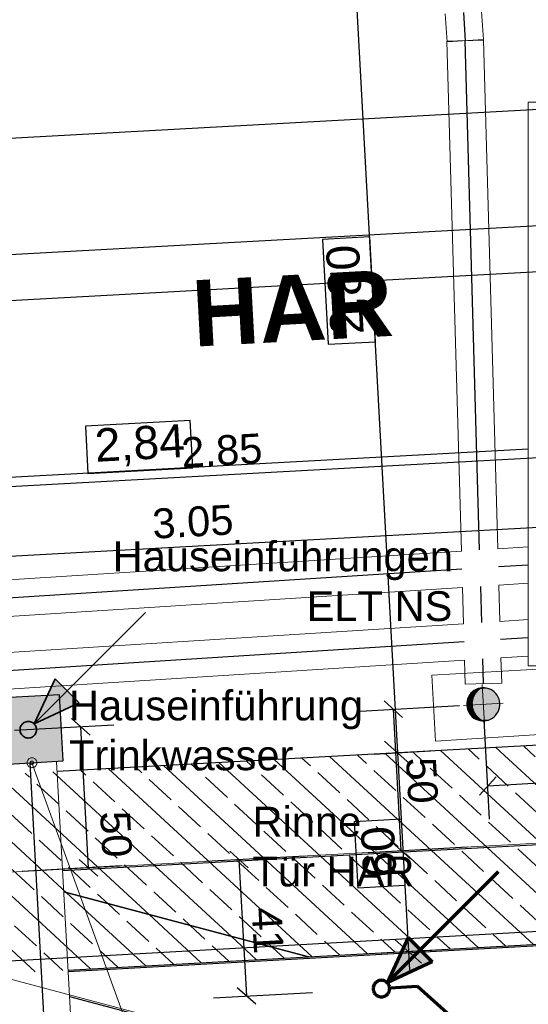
# Model space of a CAD drawing. Extents: x -779 to 790, y -208 to 633.
# Tile 97 of 232: x 4 to 35, y -78 to -19. Entities that reach past the tile are written whole.
import ezdxf
from ezdxf.lldxf.tags import DXFTag

# ---------------------------------------------------------------- set-up
doc = ezdxf.new("R2010")
doc.units = 0
doc.layers.get('0').update_dxf_attribs({"lineweight": 25})
for name, color, linetype, lineweight, true_color in [('01AFU Allgemein Bemaßung-A07F5V4RWF', 7, 'Continuous', 25, 0x848484), ('02 Raster Gebäude-A07F5V4QWF', 7, 'Continuous', 25, 0x848484), ('20 Bodenplatte-A07F5V4PWF', 7, 'Continuous', 25, 0x848484), ('20 Fundament-A07F5V4OWF', 7, 'Continuous', 25, 0x848484), ('20 Räume Innen', 9, 'Continuous', 25, 0x808080), ('60 Stützwände', 9, 'Continuous', 25, 0x808080), ('ELT Leerrohre', 1, 'Continuous', 35, 0xff0000), ('S_Kaltwasser', 3, 'Continuous', 35, 0x00ff00), ('S_Mass', 150, 'Continuous', 25, 0x007fff), ('S_Schmutzwasser_Grundleitung', 7, 'Continuous', 70, 0x7f5f00)]:
    doc.layers.add(name, color=color, linetype=linetype, lineweight=lineweight, true_color=true_color)
for name, color, linetype, lineweight in [('02 Raster Gebäude-A07F5V53WF', 7, 'Continuous', 13), ('SC_Deckendurchbruch', 7, 'Continuous', 25), ('SC_Mass', 7, 'Continuous', 25), ('X_Text', 7, 'Continuous', 25)]:
    doc.layers.add(name, color=color, linetype=linetype, lineweight=lineweight)
doc.styles.get("Standard").update_dxf_attribs({"font": 'arial.ttf'})
tags = doc.linetypes.add('Raster-A07F5V4TWF', pattern=[0.2, 0.1, -0.05, 0, -0.05]).pattern_tags.tags
tags[10:11] = [DXFTag(74, 4), DXFTag(75, 0), DXFTag(340, '0'), DXFTag(46, 1.0), DXFTag(50, 0.0), DXFTag(44, 0.0), DXFTag(45, 0.0)]
tags[8:9] = [DXFTag(74, 4), DXFTag(75, 0), DXFTag(340, '0'), DXFTag(46, 1.0), DXFTag(50, 0.0), DXFTag(44, 0.0), DXFTag(45, 0.0)]
tags[6:7] = [DXFTag(74, 4), DXFTag(75, 0), DXFTag(340, '0'), DXFTag(46, 1.0), DXFTag(50, 0.0), DXFTag(44, 0.0), DXFTag(45, 0.0)]
tags[4:5] = [DXFTag(74, 4), DXFTag(75, 0), DXFTag(340, '0'), DXFTag(46, 1.0), DXFTag(50, 0.0), DXFTag(44, 0.0), DXFTag(45, 0.0)]
tags = doc.linetypes.add('Raster-A07F5V57WF', pattern=[0.2, 0.1, -0.05, 0, -0.05]).pattern_tags.tags
tags[10:11] = [DXFTag(74, 4), DXFTag(75, 0), DXFTag(340, '0'), DXFTag(46, 1.0), DXFTag(50, 0.0), DXFTag(44, 0.0), DXFTag(45, 0.0)]
tags[8:9] = [DXFTag(74, 4), DXFTag(75, 0), DXFTag(340, '0'), DXFTag(46, 1.0), DXFTag(50, 0.0), DXFTag(44, 0.0), DXFTag(45, 0.0)]
tags[6:7] = [DXFTag(74, 4), DXFTag(75, 0), DXFTag(340, '0'), DXFTag(46, 1.0), DXFTag(50, 0.0), DXFTag(44, 0.0), DXFTag(45, 0.0)]
tags[4:5] = [DXFTag(74, 4), DXFTag(75, 0), DXFTag(340, '0'), DXFTag(46, 1.0), DXFTag(50, 0.0), DXFTag(44, 0.0), DXFTag(45, 0.0)]
tags = doc.linetypes.add('STRICHPUNKT2', pattern=[12.7, 6.35, -3.175, 0, -3.175]).pattern_tags.tags
tags[10:11] = [DXFTag(74, 4), DXFTag(75, 0), DXFTag(340, '0'), DXFTag(46, 0.0), DXFTag(50, 0.0), DXFTag(44, 0.0), DXFTag(45, 0.0)]
tags[8:9] = [DXFTag(74, 4), DXFTag(75, 0), DXFTag(340, '0'), DXFTag(46, 0.0), DXFTag(50, 0.0), DXFTag(44, 0.0), DXFTag(45, 0.0)]
tags[6:7] = [DXFTag(74, 4), DXFTag(75, 0), DXFTag(340, '0'), DXFTag(46, 0.0), DXFTag(50, 0.0), DXFTag(44, 0.0), DXFTag(45, 0.0)]
tags[4:5] = [DXFTag(74, 4), DXFTag(75, 0), DXFTag(340, '0'), DXFTag(46, 0.0), DXFTag(50, 0.0), DXFTag(44, 0.0), DXFTag(45, 0.0)]
tags = doc.linetypes.add('Wipeout_Contour-A07F5V4SWF', pattern=[1, 0, -1]).pattern_tags.tags
tags[6:7] = [DXFTag(74, 4), DXFTag(75, 0), DXFTag(340, '0'), DXFTag(46, 1.0), DXFTag(50, 0.0), DXFTag(44, 0.0), DXFTag(45, 0.0)]
tags[4:5] = [DXFTag(74, 4), DXFTag(75, 0), DXFTag(340, '0'), DXFTag(46, 1.0), DXFTag(50, 0.0), DXFTag(44, 0.0), DXFTag(45, 0.0)]

# ---------------------------------------------------------------- blocks, each defined once
blk = doc.blocks.new('Referenz-A07F5V4VWF', base_point=(-401.415, -176.34))
at = {"color": 0, "linetype": 'ByBlock', "lineweight": -2, "ltscale": 12.5}
for p, q in [((163.756, -55.421), (6.2, -64.044)), ((6.861, -76.114), (165.252, -67.359)), ((21.368, -75.234), (6.598, -71.312)), ((6.598, -71.312), (21.368, -75.234)), ((21.368, -75.234), (79.163, -72.071)), ((6.856, -76.028), (21.368, -75.234))]:
    blk.add_line(p, q, dxfattribs=at)
at = {"layer": '01AFU Allgemein Bemaßung-A07F5V4RWF', "color": 0, "lineweight": -2}
for p, q in [((23.686, -6.992), (26.746, -62.92)), ((34.644, -44.592), (-17.141, -47.426)), ((27.536, -63.628), (25.956, -62.212)), ((25.342, -62.996), (28.744, -62.81)), ((26.746, -62.92), (27.402, -74.904)), ((26.612, -74.196), (28.192, -75.612)), ((25.405, -75.013), (28.807, -74.827)), ((27.402, -74.904), (27.464, -76.027))]:
    blk.add_line(p, q, dxfattribs=at)
at = {"layer": '01AFU Allgemein Bemaßung-A07F5V4RWF', "color": 0, "linetype": 'Wipeout_Contour-A07F5V4SWF', "lineweight": -2, "ltscale": 1.625}
for p, q in [((25.072, -31.792), (22.219, -31.948)), ((22.219, -31.948), (22.565, -38.273)), ((25.418, -38.116), (25.072, -31.792)), ((22.565, -38.273), (25.418, -38.116)), ((14.23, -42.876), (7.906, -43.222)), ((7.906, -43.222), (8.062, -46.075)), ((14.386, -45.729), (14.23, -42.876)), ((8.062, -46.075), (14.386, -45.729)), ((26.994, -66.92), (24.141, -67.076)), ((24.141, -67.076), (24.359, -71.057)), ((27.212, -70.901), (26.994, -66.92)), ((24.359, -71.057), (27.212, -70.901))]:
    blk.add_line(p, q, dxfattribs=at)
at = {"layer": '02 Raster Gebäude-A07F5V4QWF', "color": 0, "linetype": 'Raster-A07F5V4TWF', "lineweight": -2, "ltscale": 187.5}
for p, q in [((435.203, -46.58), (6.528, -70.036)), ((6.943, -77.612), (159.659, -118.16))]:
    blk.add_line(p, q, dxfattribs=at)
at = {"layer": '20 Bodenplatte-A07F5V4PWF', "color": 0, "lineweight": -2}
blk.add_line((6.861, -76.114), (165.252, -67.359), dxfattribs=at)
at = {"layer": '20 Fundament-A07F5V4OWF', "color": 0, "lineweight": -2}
for p, q in [((40.562, -62.164), (6.2, -64.044)), ((38.299, -74.307), (25.995, -62.961)), ((28.278, -63.434), (27.666, -62.869)), ((41.641, -74.124), (29.337, -62.778)), ((31.67, -63.297), (31.008, -62.687)), ((44.984, -73.941), (32.679, -62.595)), ((35.062, -63.159), (34.351, -62.504)), ((28.272, -74.856), (15.967, -63.51)), ((18.103, -63.846), (17.638, -63.418)), ((31.614, -74.673), (19.31, -63.327)), ((21.495, -63.709), (20.981, -63.235)), ((34.956, -74.49), (22.652, -63.144)), ((24.886, -63.572), (24.323, -63.052)), ((4.536, -64.396), (4.269, -64.15)), ((16.721, -74), (5.94, -64.059)), ((7.927, -64.259), (7.611, -63.967)), ((21.587, -75.222), (9.282, -63.876)), ((11.319, -64.121), (10.954, -63.784)), ((24.929, -75.039), (12.625, -63.693)), ((14.711, -63.984), (14.296, -63.601)), ((23.259, -65.336), (21.936, -64.116)), ((26.651, -65.199), (25.327, -63.978)), ((30.043, -65.061), (28.719, -63.841)), ((33.434, -64.924), (32.111, -63.704)), ((6.776, -71.359), (-0.745, -64.424)), ((11.748, -72.679), (2.598, -64.241)), ((9.692, -65.886), (8.369, -64.665)), ((13.084, -65.748), (11.76, -64.528)), ((16.476, -65.611), (15.152, -64.391)), ((19.867, -65.474), (18.544, -64.253)), ((6.3, -66.023), (4.977, -64.803)), ((35.199, -66.551), (33.876, -65.331)), ((21.632, -67.101), (20.308, -65.88)), ((25.024, -66.963), (23.7, -65.743)), ((28.415, -66.826), (27.092, -65.606)), ((31.807, -66.688), (30.484, -65.468)), ((8.065, -67.65), (6.741, -66.43)), ((11.457, -67.513), (10.133, -66.293)), ((14.848, -67.376), (13.525, -66.155)), ((18.24, -67.238), (16.917, -66.018)), ((4.673, -67.788), (3.35, -66.567)), ((33.572, -68.316), (32.248, -67.095)), ((20.005, -68.865), (18.681, -67.645)), ((23.397, -68.728), (22.073, -67.508)), ((26.788, -68.59), (25.465, -67.37)), ((30.18, -68.453), (28.857, -67.233)), ((6.438, -69.415), (5.114, -68.195)), ((9.829, -69.278), (8.506, -68.057)), ((13.221, -69.14), (11.898, -67.92)), ((16.613, -69.003), (15.29, -67.782)), ((21.368, -75.234), (158.051, -67.753)), ((4.875, -76.136), (-3.17, -68.719)), ((31.945, -70.08), (30.621, -68.86)), ((35.336, -69.943), (34.013, -68.722)), ((18.378, -70.63), (17.054, -69.41)), ((21.769, -70.492), (20.446, -69.272)), ((25.161, -70.355), (23.838, -69.135)), ((28.553, -70.218), (27.229, -68.997)), ((8.217, -75.953), (1.803, -70.039)), ((4.289, -70.699), (3.487, -69.959)), ((8.202, -71.042), (6.879, -69.822)), ((11.594, -70.905), (10.271, -69.684)), ((14.986, -70.767), (13.662, -69.547)), ((30.317, -71.845), (28.994, -70.624)), ((33.709, -71.707), (32.386, -70.487)), ((4.81, -71.18), (4.289, -70.699)), ((16.75, -72.395), (15.427, -71.174)), ((20.142, -72.257), (18.819, -71.037)), ((23.534, -72.12), (22.211, -70.899)), ((26.926, -71.982), (25.602, -70.762)), ((6.575, -72.807), (5.252, -71.586)), ((11.56, -75.77), (6.776, -71.359)), ((9.262, -72.019), (8.643, -71.449)), ((13.359, -72.532), (12.035, -71.312)), ((9.967, -72.669), (9.262, -72.019)), ((28.69, -73.609), (27.367, -72.389)), ((32.082, -73.472), (30.759, -72.252)), ((35.474, -73.335), (34.15, -72.114)), ((14.902, -75.588), (11.748, -72.679)), ((14.234, -73.339), (13.8, -72.939)), ((18.515, -74.022), (17.192, -72.801)), ((21.907, -73.884), (20.583, -72.664)), ((25.299, -73.747), (23.975, -72.526)), ((4.948, -74.571), (3.624, -73.351)), ((8.34, -74.434), (7.016, -73.214)), ((11.731, -74.297), (10.408, -73.076)), ((15.123, -74.159), (14.234, -73.339)), ((18.244, -75.405), (16.721, -74)), ((26.6, -74.947), (25.74, -74.154)), ((29.943, -74.764), (29.131, -74.016)), ((33.285, -74.581), (32.523, -73.879)), ((9.888, -75.862), (8.781, -74.841)), ((13.231, -75.679), (12.173, -74.703)), ((16.573, -75.496), (15.564, -74.566)), ((19.207, -74.66), (18.956, -74.428)), ((19.916, -75.313), (19.207, -74.66)), ((23.258, -75.13), (22.348, -74.291)), ((6.546, -76.045), (5.389, -74.978)), ((6.856, -76.028), (21.368, -75.234))]:
    blk.add_line(p, q, dxfattribs=at)
at = {"layer": '01AFU Allgemein Bemaßung-A07F5V4RWF', "color": 0, "linetype": 'ByBlock', "lineweight": -2, "ltscale": 1.625, "char_height": 2.00026, "attachment_point": 1}
for s, insert, rotation in [('{\\fArial;2,80}', (22.715, -37.759), 93.13197), ('{\\fArial;2,84}', (8.419, -43.371), 3.13264), ('{\\fArial;60}', (24.692, -70.505), 93.13197)]:
    blk.add_mtext(s, dxfattribs=dict(at, insert=insert, rotation=rotation))
blk = doc.blocks.new('Referenz-A07F5V59WF', base_point=(-759.499, -206.186))
at = {"layer": '02 Raster Gebäude-A07F5V53WF', "color": 0, "linetype": 'Raster-A07F5V57WF', "ltscale": 117.000008}
for p, q in [((-285.681, 0.171), (159.608, -118.052)), ((435.098, -46.482), (-278.836, -85.556))]:
    blk.add_line(p, q, dxfattribs=at)
at = {"layer": '60 Stützwände', "color": 0, "linetype": 'Continuous', "lineweight": -2, "ltscale": 225.000015}
blk.add_line((-17.628, -76.628), (104.425, -69.845), dxfattribs=at)
at = {"layer": '20 Räume Innen', "color": 0, "linetype": 'Continuous', "lineweight": -2, "ltscale": 225.000015, "insert": (14.248, -34.426), "char_height": 3.99976, "attachment_point": 1, "rotation": 3.1327}
blk.add_mtext('{\\fArial|b1|i0;HAR}', dxfattribs=at)
blk = doc.blocks.new('Polygon-A07F5V5BWF', base_point=(28.829, -62.22))
at = {"color": 0, "linetype": 'ByBlock', "lineweight": -2, "ltscale": 0.13}
for p, q in [((28.829, -58.226), (38.813, -57.68)), ((38.813, -57.68), (39.026, -61.563)), ((29.047, -62.22), (28.829, -58.226)), ((39.026, -61.563), (29.047, -62.22))]:
    blk.add_line(p, q, dxfattribs=at)
blk = doc.blocks.new('Maß-A07F5V93WF', base_point=(15.182, -78.09))
at = {"color": 0, "linetype": 'ByBlock', "lineweight": -2, "ltscale": 0.25}
for p, q in [((17.738, -69.856), (16.621, -68.855)), ((15.182, -69.464), (21.173, -69.137)), ((17.179, -69.355), (17.63, -77.589)), ((18.188, -78.09), (17.071, -77.089)), ((15.633, -77.699), (21.624, -77.371))]:
    blk.add_line(p, q, dxfattribs=at)
at = {"color": 0, "linetype": 'ByBlock', "lineweight": -2, "ltscale": 0.25, "insert": (19.738, -72.189), "char_height": 1.8, "attachment_point": 1, "rotation": 273.1327}
blk.add_mtext('{\\fArial;41}', dxfattribs=at)
blk = doc.blocks.new('Maß-A07F5V95WF', base_point=(3.634, -70.353))
at = {"color": 0, "linetype": 'ByBlock', "lineweight": -2, "ltscale": 0.25}
for p, q in [((7.069, -60.853), (8.186, -61.854)), ((9.625, -61.244), (3.634, -61.572)), ((8.093, -69.852), (7.628, -61.354)), ((7.534, -69.352), (8.651, -70.353)), ((10.09, -69.743), (4.099, -70.071))]:
    blk.add_line(p, q, dxfattribs=at)
at = {"color": 0, "linetype": 'ByBlock', "lineweight": -2, "ltscale": 0.25, "insert": (10.59, -66.39), "char_height": 1.8, "attachment_point": 1, "rotation": 273.1327}
blk.add_mtext('{\\fArial;50}', dxfattribs=at)
blk = doc.blocks.new('Maß-A07F5V9JWF', base_point=(24.501, -69.32))
at = {"color": 0, "linetype": 'ByBlock', "lineweight": -2, "ltscale": 0.25}
for p, q in [((25.939, -59.791), (27.056, -60.792)), ((24.501, -60.401), (30.492, -60.073)), ((26.965, -68.82), (26.498, -60.292)), ((24.968, -68.929), (30.959, -68.601)), ((26.406, -68.319), (27.523, -69.32))]:
    blk.add_line(p, q, dxfattribs=at)
at = {"color": 0, "linetype": 'ByBlock', "lineweight": -2, "ltscale": 0.25, "insert": (29.057, -63.14), "char_height": 1.8, "attachment_point": 1, "rotation": 273.1327}
blk.add_mtext('{\\fArial;50}', dxfattribs=at)
blk = doc.blocks.new('Maß-A07F5V9LWF', base_point=(31.695, -66.919))
at = {"color": 0, "linetype": 'ByBlock', "lineweight": -2, "ltscale": 0.25}
for p, q in [((45.765, -66.183), (45.437, -60.192)), ((32.305, -66.919), (31.977, -60.928)), ((45.155, -64.744), (46.157, -63.627)), ((31.695, -65.481), (32.697, -64.364)), ((45.656, -64.186), (32.196, -64.922))]:
    blk.add_line(p, q, dxfattribs=at)
at = {"color": 0, "linetype": 'ByBlock', "lineweight": -2, "ltscale": 0.25, "insert": (38.83, -62.162), "char_height": 1.8, "attachment_point": 1, "rotation": 3.1327}
blk.add_mtext('{\\fArial;67}', dxfattribs=at)
blk = doc.blocks.new('Maß-A07F5V9PWF', base_point=(-12.806, -51.723))
at = {"color": 0, "linetype": 'ByBlock', "lineweight": -2, "ltscale": 0.25}
for p, q in [((44.476, -42.618), (44.803, -48.609)), ((44.084, -45.174), (45.085, -44.057)), ((44.585, -44.615), (-12.306, -47.729)), ((-12.415, -45.732), (-12.087, -51.723)), ((-12.806, -48.287), (-11.805, -47.17))]:
    blk.add_line(p, q, dxfattribs=at)
at = {"color": 0, "linetype": 'ByBlock', "lineweight": -2, "ltscale": 0.25, "insert": (13.65, -43.905), "char_height": 1.8, "attachment_point": 1, "rotation": 3.1327}
blk.add_mtext('{\\fArial;2.85}', dxfattribs=at)
blk = doc.blocks.new('Maß-A07F5V9RWF', base_point=(-16.571, -62.126))
at = {"color": 0, "linetype": 'ByBlock', "lineweight": -2, "ltscale": 0.25}
for p, q in [((44.705, -46.812), (45.361, -58.794)), ((44.314, -49.367), (45.315, -48.25)), ((44.814, -48.809), (-16.07, -52.141)), ((-16.18, -50.144), (-15.524, -62.126)), ((-16.571, -52.7), (-15.57, -51.583))]:
    blk.add_line(p, q, dxfattribs=at)
at = {"color": 0, "linetype": 'ByBlock', "lineweight": -2, "ltscale": 0.25, "insert": (11.901, -48.207), "char_height": 1.8, "attachment_point": 1, "rotation": 3.1327}
blk.add_mtext('{\\fArial;3.05}', dxfattribs=at)
blk = doc.blocks.new('Maß-A07F5VARWF', base_point=(-87.174, -46.037))
at = {"color": 0, "linetype": 'ByBlock', "lineweight": -2, "ltscale": 0.25}
blk.add_line((43.973, -33.432), (-86.673, -40.582), dxfattribs=at)
blk = doc.blocks.new('Maß-A07F5VATWF', base_point=(-90.176, -45.267))
at = {"color": 0, "linetype": 'ByBlock', "lineweight": -2, "ltscale": 0.25}
blk.add_line((-89.675, -37.942), (43.82, -30.636), dxfattribs=at)
blk = doc.blocks.new('Maß-A07F5VAVWF', base_point=(-93.407, -44.498))
at = {"color": 0, "linetype": 'ByBlock', "lineweight": -2, "ltscale": 0.25}
blk.add_line((-92.907, -31.109), (43.437, -23.646), dxfattribs=at)

msp = doc.modelspace()

# ---------------------------------------------------------------- linework, layer by layer
at = {"layer": 'ELT Leerrohre', "color": 1, "lineweight": 13, "true_color": 0xff0000}
for p, q in [((29.628, -18.331), (29.736, -20.032)), ((31.932, -19.892), (31.823, -18.192)), ((29.734, -19.993), (30.054, -19.984)), ((29.734, -19.993), (30.608, -50.749)), ((30.055, -20.011), (29.736, -20.032)), ((30.058, -19.984), (30.378, -19.975)), ((30.379, -19.991), (30.059, -20.011)), ((30.378, -19.975), (31.289, -19.949)), ((31.288, -19.933), (30.379, -19.991)), ((31.932, -19.892), (31.288, -19.933)), ((31.289, -19.949), (31.933, -19.931)), ((32.805, -50.609), (31.933, -19.931)), ((34.644, -23.667), (34.644, -57.667)), ((34.644, -23.667), (35.582, -23.667)), ((34.644, -50.491), (32.804, -50.608)), ((30.61, -50.747), (-14.959, -53.642)), ((32.866, -52.808), (34.644, -52.695)), ((32.93, -54.991), (32.868, -52.807)), ((-14.819, -55.838), (30.672, -52.948)), ((30.671, -52.946), (30.733, -55.131)), ((30.734, -55.129), (-0.873, -57.137)), ((34.644, -54.881), (32.928, -54.99)), ((-0.7, -59.331), (30.797, -57.33)), ((30.795, -57.328), (30.837, -58.777)), ((32.991, -57.19), (34.644, -57.085)), ((33.036, -58.715), (32.992, -57.189)), ((34.644, -57.667), (35.582, -57.667)), ((30.837, -58.777), (31.481, -58.759)), ((31.481, -58.759), (32.392, -58.733)), ((32.392, -58.733), (33.036, -58.715)), ((3.908, -63.56), (5.231, -63.488)), ((5.231, -63.488), (6.167, -63.437)), ((11.632, -163.287), (6.167, -63.437))]:
    msp.add_line(p, q, dxfattribs=at)
at = {"layer": 'ELT Leerrohre', "color": 1, "linetype": 'STRICHPUNKT2', "lineweight": 25, "ltscale": 0.25, "true_color": 0xff0000}
for p, q in [((30.726, -18.261), (30.834, -19.962)), ((31.707, -50.678), (30.834, -19.962)), ((34.644, -51.593), (32.837, -51.708)), ((30.64, -51.848), (-14.887, -54.74)), ((31.831, -55.06), (31.769, -52.878)), ((30.764, -56.23), (-0.803, -58.235)), ((34.644, -55.983), (32.961, -56.09)), ((31.936, -58.746), (31.894, -57.26)), ((10.034, -163.375), (4.57, -63.524))]:
    msp.add_line(p, q, dxfattribs=at)
at = {"layer": 'S_Kaltwasser'}
for p, q in [((4.814, -61.173), (11.53, -54.457)), ((6.082, -58.455), (4.814, -61.173)), ((6.082, -58.455), (7.533, -59.906)), ((7.533, -59.906), (4.814, -61.173)), ((4.107, -61.173), (4.064, -61.223)), ((4.156, -61.13), (4.107, -61.173)), ((4.21, -61.094), (4.156, -61.13)), ((4.269, -61.065), (4.21, -61.094)), ((4.331, -61.044), (4.269, -61.065)), ((4.395, -61.031), (4.331, -61.044)), ((4.46, -61.027), (4.395, -61.031)), ((4.526, -61.031), (4.46, -61.027)), ((4.59, -61.044), (4.526, -61.031)), ((4.652, -61.065), (4.59, -61.044)), ((4.71, -61.094), (4.652, -61.065)), ((4.765, -61.13), (4.71, -61.094)), ((4.814, -61.173), (4.765, -61.13)), ((4.857, -61.223), (4.814, -61.173)), ((3.965, -61.462), (3.96, -61.527)), ((3.96, -61.527), (3.965, -61.592)), ((3.977, -61.398), (3.965, -61.462)), ((3.965, -61.592), (3.977, -61.656)), ((3.998, -61.336), (3.977, -61.398)), ((3.977, -61.656), (3.998, -61.718)), ((4.027, -61.277), (3.998, -61.336)), ((3.998, -61.718), (4.027, -61.777)), ((4.064, -61.223), (4.027, -61.277)), ((4.027, -61.777), (4.064, -61.831)), ((4.893, -61.277), (4.857, -61.223)), ((4.857, -61.831), (4.893, -61.777)), ((4.922, -61.336), (4.893, -61.277)), ((4.893, -61.777), (4.922, -61.718)), ((4.943, -61.398), (4.922, -61.336)), ((4.922, -61.718), (4.943, -61.656)), ((4.956, -61.462), (4.943, -61.398)), ((4.943, -61.656), (4.956, -61.592)), ((4.96, -61.527), (4.956, -61.462)), ((4.956, -61.592), (4.96, -61.527)), ((4.064, -61.831), (4.107, -61.881)), ((4.107, -61.881), (4.156, -61.924)), ((4.156, -61.924), (4.21, -61.96)), ((4.21, -61.96), (4.269, -61.989)), ((4.269, -61.989), (4.331, -62.01)), ((4.331, -62.01), (4.395, -62.023)), ((4.395, -62.023), (4.46, -62.027)), ((4.46, -62.027), (4.526, -62.023)), ((4.526, -62.023), (4.59, -62.01)), ((4.59, -62.01), (4.652, -61.989)), ((4.652, -61.989), (4.71, -61.96)), ((4.71, -61.96), (4.765, -61.924)), ((4.765, -61.924), (4.814, -61.881)), ((4.814, -61.881), (4.857, -61.831))]:
    msp.add_line(p, q, dxfattribs=at)
for points in [[(7.533, -59.906), (5.405, -59.906), (6.082, -58.455)], [(4.814, -61.173), (7.533, -59.906), (5.405, -59.906)]]:
    msp.add_solid(points, dxfattribs=at)
at = {"layer": 'S_Mass', "lineweight": 5}
for p, q in [((4.385, -63.478), (4.383, -63.518)), ((4.383, -63.518), (4.385, -63.557)), ((4.393, -63.44), (4.385, -63.478)), ((4.385, -63.557), (4.393, -63.595)), ((4.405, -63.403), (4.393, -63.44)), ((4.423, -63.368), (4.405, -63.403)), ((4.445, -63.335), (4.423, -63.368)), ((4.47, -63.305), (4.445, -63.335)), ((4.5, -63.28), (4.47, -63.305)), ((4.533, -63.258), (4.5, -63.28)), ((4.568, -63.24), (4.533, -63.258)), ((4.605, -63.228), (4.568, -63.24)), ((4.586, -63.492), (4.583, -63.505)), ((4.583, -63.505), (4.583, -63.518)), ((4.583, -63.518), (4.583, -63.531)), ((4.583, -63.531), (4.586, -63.543)), ((4.59, -63.479), (4.586, -63.492)), ((4.586, -63.543), (4.59, -63.556)), ((4.596, -63.468), (4.59, -63.479)), ((4.59, -63.556), (4.596, -63.568)), ((4.603, -63.457), (4.596, -63.468)), ((4.612, -63.447), (4.603, -63.457)), ((4.643, -63.22), (4.605, -63.228)), ((4.622, -63.438), (4.612, -63.447)), ((4.633, -63.431), (4.622, -63.438)), ((4.644, -63.425), (4.633, -63.431)), ((4.683, -63.218), (4.643, -63.22)), ((4.657, -63.421), (4.644, -63.425)), ((4.669, -63.418), (4.657, -63.421)), ((4.683, -63.418), (4.669, -63.418)), ((4.722, -63.22), (4.683, -63.218)), ((4.696, -63.418), (4.683, -63.418)), ((16.085, -94.944), (4.683, -63.518)), ((4.708, -63.421), (4.696, -63.418)), ((4.721, -63.425), (4.708, -63.421)), ((4.733, -63.431), (4.721, -63.425)), ((4.76, -63.228), (4.722, -63.22)), ((4.743, -63.438), (4.733, -63.431)), ((4.753, -63.447), (4.743, -63.438)), ((4.762, -63.457), (4.753, -63.447)), ((4.797, -63.24), (4.76, -63.228)), ((4.769, -63.468), (4.762, -63.457)), ((4.775, -63.479), (4.769, -63.468)), ((4.769, -63.568), (4.775, -63.556)), ((4.779, -63.492), (4.775, -63.479)), ((4.775, -63.556), (4.779, -63.543)), ((4.782, -63.505), (4.779, -63.492)), ((4.779, -63.543), (4.782, -63.531)), ((4.783, -63.518), (4.782, -63.505)), ((4.782, -63.531), (4.783, -63.518)), ((4.833, -63.258), (4.797, -63.24)), ((4.865, -63.28), (4.833, -63.258)), ((4.895, -63.305), (4.865, -63.28)), ((4.921, -63.335), (4.895, -63.305)), ((4.942, -63.368), (4.921, -63.335)), ((4.96, -63.403), (4.942, -63.368)), ((4.972, -63.44), (4.96, -63.403)), ((4.98, -63.478), (4.972, -63.44)), ((4.972, -63.595), (4.98, -63.557)), ((4.983, -63.518), (4.98, -63.478)), ((4.98, -63.557), (4.983, -63.518)), ((4.393, -63.595), (4.405, -63.632)), ((4.405, -63.632), (4.423, -63.668)), ((4.423, -63.668), (4.445, -63.7)), ((4.445, -63.7), (4.47, -63.73)), ((4.47, -63.73), (4.5, -63.756)), ((4.5, -63.756), (4.533, -63.777)), ((4.533, -63.777), (4.568, -63.795)), ((4.568, -63.795), (4.605, -63.807)), ((4.596, -63.568), (4.603, -63.578)), ((4.603, -63.578), (4.612, -63.588)), ((4.605, -63.807), (4.643, -63.815)), ((4.612, -63.588), (4.622, -63.597)), ((4.622, -63.597), (4.633, -63.604)), ((4.633, -63.604), (4.644, -63.61)), ((4.643, -63.815), (4.683, -63.818)), ((4.644, -63.61), (4.657, -63.614)), ((4.657, -63.614), (4.669, -63.617)), ((4.669, -63.617), (4.683, -63.618)), ((4.683, -63.618), (4.696, -63.617)), ((4.683, -63.818), (4.722, -63.815)), ((4.696, -63.617), (4.708, -63.614)), ((4.708, -63.614), (4.721, -63.61)), ((4.721, -63.61), (4.733, -63.604)), ((4.722, -63.815), (4.76, -63.807)), ((4.733, -63.604), (4.743, -63.597)), ((4.743, -63.597), (4.753, -63.588)), ((4.753, -63.588), (4.762, -63.578)), ((4.76, -63.807), (4.797, -63.795)), ((4.762, -63.578), (4.769, -63.568)), ((4.797, -63.795), (4.833, -63.777)), ((4.833, -63.777), (4.865, -63.756)), ((4.865, -63.756), (4.895, -63.73)), ((4.895, -63.73), (4.921, -63.7)), ((4.921, -63.7), (4.942, -63.668)), ((4.942, -63.668), (4.96, -63.632)), ((4.96, -63.632), (4.972, -63.595))]:
    msp.add_line(p, q, dxfattribs=at)
at = {"layer": 'S_Schmutzwasser_Grundleitung'}
for p, q in [((26.131, -76.79), (32.848, -70.073)), ((27.399, -74.071), (26.131, -76.79)), ((27.399, -74.071), (28.85, -75.522)), ((28.85, -75.522), (26.131, -76.79)), ((25.282, -77.078), (25.278, -77.143)), ((25.278, -77.143), (25.282, -77.209)), ((25.295, -77.014), (25.282, -77.078)), ((25.282, -77.209), (25.295, -77.273)), ((25.316, -76.952), (25.295, -77.014)), ((25.345, -76.893), (25.316, -76.952)), ((25.381, -76.839), (25.345, -76.893)), ((25.424, -76.79), (25.381, -76.839)), ((25.473, -76.747), (25.424, -76.79)), ((25.528, -76.71), (25.473, -76.747)), ((25.587, -76.681), (25.528, -76.71)), ((25.648, -76.66), (25.587, -76.681)), ((25.713, -76.648), (25.648, -76.66)), ((25.778, -76.643), (25.713, -76.648)), ((25.843, -76.648), (25.778, -76.643)), ((25.907, -76.66), (25.843, -76.648)), ((25.969, -76.681), (25.907, -76.66)), ((26.028, -76.71), (25.969, -76.681)), ((26.082, -76.747), (26.028, -76.71)), ((26.131, -76.79), (26.082, -76.747)), ((26.175, -76.839), (26.131, -76.79)), ((26.211, -76.893), (26.175, -76.839)), ((26.24, -76.952), (26.211, -76.893)), ((26.261, -77.014), (26.24, -76.952)), ((26.274, -77.078), (26.261, -77.014)), ((26.261, -77.273), (26.274, -77.209)), ((26.278, -77.143), (26.274, -77.078)), ((26.274, -77.209), (26.278, -77.143)), ((27.96, -77.025), (26.277, -77.116)), ((33.512, -82.001), (27.96, -77.025)), ((25.295, -77.273), (25.316, -77.335)), ((25.316, -77.335), (25.345, -77.393)), ((25.345, -77.393), (25.381, -77.448)), ((25.381, -77.448), (25.424, -77.497)), ((25.424, -77.497), (25.473, -77.54)), ((25.473, -77.54), (25.528, -77.576)), ((25.528, -77.576), (25.587, -77.605)), ((25.587, -77.605), (25.648, -77.626)), ((25.648, -77.626), (25.713, -77.639)), ((25.713, -77.639), (25.778, -77.643)), ((25.778, -77.643), (25.843, -77.639)), ((25.843, -77.639), (25.907, -77.626)), ((25.907, -77.626), (25.969, -77.605)), ((25.969, -77.605), (26.028, -77.576)), ((26.028, -77.576), (26.082, -77.54)), ((26.082, -77.54), (26.131, -77.497)), ((26.131, -77.497), (26.175, -77.448)), ((26.175, -77.448), (26.211, -77.393)), ((26.211, -77.393), (26.24, -77.335)), ((26.24, -77.335), (26.261, -77.273))]:
    msp.add_line(p, q, dxfattribs=at)
for points in [[(28.85, -75.522), (26.723, -75.522), (27.399, -74.071)], [(26.131, -76.79), (28.85, -75.522), (26.723, -75.522)]]:
    msp.add_solid(points, dxfattribs=at)
at = {"layer": 'SC_Deckendurchbruch', "linetype": 'STRICHPUNKT2', "lineweight": 18, "ltscale": 0.18}
for p, q in [((31.995, -61.193), (31.858, -58.797)), ((30.728, -60.063), (33.124, -59.926))]:
    msp.add_line(p, q, dxfattribs=at)
at = {"layer": 'SC_Deckendurchbruch'}
for p, q in [((31.18, -59.329), (31.099, -59.432)), ((31.273, -59.237), (31.18, -59.329)), ((31.378, -59.159), (31.273, -59.237)), ((31.491, -59.094), (31.378, -59.159)), ((31.613, -59.045), (31.491, -59.094)), ((31.739, -59.012), (31.613, -59.045)), ((31.869, -58.996), (31.739, -59.012)), ((32, -58.997), (31.869, -58.996)), ((32.129, -59.015), (32, -58.997)), ((32.256, -59.05), (32.129, -59.015)), ((32.376, -59.101), (32.256, -59.05)), ((32.489, -59.168), (32.376, -59.101)), ((32.592, -59.248), (32.489, -59.168)), ((32.684, -59.341), (32.592, -59.248)), ((32.762, -59.446), (32.684, -59.341)), ((6.344, -59.417), (2.35, -59.643)), ((6.57, -63.411), (6.344, -59.417)), ((30.929, -59.921), (30.928, -60.052)), ((30.947, -59.791), (30.929, -59.921)), ((30.982, -59.665), (30.947, -59.791)), ((31.033, -59.545), (30.982, -59.665)), ((31.099, -59.432), (31.033, -59.545)), ((32.827, -59.56), (32.762, -59.446)), ((32.876, -59.681), (32.827, -59.56)), ((32.909, -59.808), (32.876, -59.681)), ((32.925, -59.937), (32.909, -59.808)), ((32.924, -60.068), (32.925, -59.937)), ((30.928, -60.052), (30.944, -60.182)), ((30.944, -60.182), (30.977, -60.308)), ((30.977, -60.308), (31.026, -60.429)), ((31.026, -60.429), (31.09, -60.543)), ((31.09, -60.543), (31.169, -60.648)), ((32.673, -60.66), (32.753, -60.557)), ((32.753, -60.557), (32.82, -60.444)), ((32.82, -60.444), (32.871, -60.324)), ((32.871, -60.324), (32.905, -60.198)), ((32.905, -60.198), (32.924, -60.068)), ((31.169, -60.648), (31.261, -60.741)), ((31.261, -60.741), (31.364, -60.821)), ((31.364, -60.821), (31.477, -60.888)), ((31.477, -60.888), (31.597, -60.939)), ((31.597, -60.939), (31.723, -60.974)), ((31.723, -60.974), (31.853, -60.992)), ((31.853, -60.992), (31.984, -60.993)), ((31.984, -60.993), (32.113, -60.977)), ((32.113, -60.977), (32.24, -60.944)), ((32.24, -60.944), (32.361, -60.895)), ((32.361, -60.895), (32.475, -60.831)), ((32.475, -60.831), (32.579, -60.752)), ((32.579, -60.752), (32.673, -60.66)), ((2.577, -63.637), (6.57, -63.411))]:
    msp.add_line(p, q, dxfattribs=at)
for points in [[(31.381, -59.545), (31.033, -59.545), (31.465, -59.37)], [(31.033, -59.545), (31.465, -59.37), (31.152, -59.37)], [(31.465, -59.37), (31.152, -59.37), (31.499, -59.329)], [(31.152, -59.37), (31.499, -59.329), (31.18, -59.329)], [(31.499, -59.329), (31.18, -59.329), (31.643, -59.159)], [(31.18, -59.329), (31.643, -59.159), (31.378, -59.159)], [(31.643, -59.159), (31.378, -59.159), (31.643, -59.157)], [(31.378, -59.159), (31.643, -59.157), (31.38, -59.157)], [(31.643, -59.157), (31.38, -59.157), (31.801, -59.045)], [(31.38, -59.157), (31.801, -59.045), (31.613, -59.045)], [(31.801, -59.045), (31.613, -59.045), (31.869, -58.996)], [(31.301, -60.052), (30.928, -60.052), (31.292, -59.892)], [(30.928, -60.052), (31.292, -59.892), (30.94, -59.892)], [(31.292, -59.892), (30.94, -59.892), (31.312, -59.791)], [(30.94, -59.892), (31.312, -59.791), (30.947, -59.791)], [(31.312, -59.791), (30.947, -59.791), (31.345, -59.62)], [(30.947, -59.791), (31.345, -59.62), (31.007, -59.62)], [(31.345, -59.62), (31.007, -59.62), (31.381, -59.545)], [(31.007, -59.62), (31.381, -59.545), (31.033, -59.545)], [(30.95, -60.169), (31.301, -60.052), (30.928, -60.052)], [(31.308, -60.169), (30.95, -60.169), (31.301, -60.052)], [(30.977, -60.308), (31.308, -60.169), (30.95, -60.169)], [(31.352, -60.308), (30.977, -60.308), (31.308, -60.169)], [(31.037, -60.433), (31.352, -60.308), (30.977, -60.308)], [(31.392, -60.433), (31.037, -60.433), (31.352, -60.308)], [(31.09, -60.543), (31.392, -60.433), (31.037, -60.433)], [(31.461, -60.543), (31.09, -60.543), (31.392, -60.433)], [(31.198, -60.668), (31.461, -60.543), (31.09, -60.543)], [(31.54, -60.668), (31.198, -60.668), (31.461, -60.543)], [(31.261, -60.741), (31.54, -60.668), (31.198, -60.668)], [(31.617, -60.741), (31.261, -60.741), (31.54, -60.668)], [(31.434, -60.859), (31.617, -60.741), (31.261, -60.741)], [(31.741, -60.859), (31.434, -60.859), (31.617, -60.741)], [(31.477, -60.888), (31.741, -60.859), (31.434, -60.859)], [(31.794, -60.888), (31.477, -60.888), (31.741, -60.859)], [(31.723, -60.974), (31.794, -60.888), (31.477, -60.888)], [(31.949, -60.974), (31.723, -60.974), (31.794, -60.888)], [(31.984, -60.993), (31.949, -60.974), (31.723, -60.974)], [(6.57, -63.411), (2.564, -63.411), (3.048, -63.109)], [(2.577, -63.637), (6.57, -63.411), (2.564, -63.411)]]:
    msp.add_solid(points, dxfattribs=at)
at = {"layer": 'SC_Deckendurchbruch', "color": 7, "true_color": 0xffffff}
for points in [[(32.768, -59.454), (31.085, -59.454), (32.682, -59.34)], [(31.085, -59.454), (32.682, -59.34), (31.171, -59.34)], [(32.682, -59.34), (31.171, -59.34), (32.581, -59.239)], [(31.171, -59.34), (32.581, -59.239), (31.271, -59.239)], [(32.581, -59.239), (31.271, -59.239), (32.467, -59.153)], [(31.271, -59.239), (32.467, -59.153), (31.386, -59.153)], [(32.467, -59.153), (31.386, -59.153), (32.342, -59.085)], [(31.386, -59.153), (32.342, -59.085), (31.511, -59.085)], [(32.342, -59.085), (31.511, -59.085), (32.208, -59.035)], [(31.511, -59.085), (32.208, -59.035), (31.645, -59.035)], [(32.208, -59.035), (31.645, -59.035), (32.069, -59.005)], [(31.645, -59.035), (32.069, -59.005), (31.784, -59.005)], [(32.069, -59.005), (31.784, -59.005), (31.926, -58.995)], [(6.357, -59.643), (2.35, -59.643), (6.344, -59.417)], [(2.564, -63.411), (6.357, -59.643), (2.35, -59.643)], [(6.57, -63.411), (2.564, -63.411), (6.357, -59.643)], [(32.926, -59.995), (30.926, -59.995), (32.916, -59.852)], [(30.926, -59.995), (32.916, -59.852), (30.936, -59.852)], [(30.936, -60.137), (32.926, -59.995), (30.926, -59.995)], [(32.916, -59.852), (30.936, -59.852), (32.886, -59.713)], [(30.936, -59.852), (32.886, -59.713), (30.967, -59.713)], [(32.916, -60.137), (30.936, -60.137), (32.926, -59.995)], [(32.886, -59.713), (30.967, -59.713), (32.836, -59.579)], [(30.967, -59.713), (32.836, -59.579), (31.017, -59.579)], [(32.836, -59.579), (31.017, -59.579), (32.768, -59.454)], [(31.017, -59.579), (32.768, -59.454), (31.085, -59.454)], [(30.967, -60.276), (32.916, -60.137), (30.936, -60.137)], [(32.886, -60.276), (30.967, -60.276), (32.916, -60.137)], [(31.017, -60.41), (32.886, -60.276), (30.967, -60.276)], [(32.836, -60.41), (31.017, -60.41), (32.886, -60.276)], [(31.085, -60.535), (32.836, -60.41), (31.017, -60.41)], [(32.768, -60.535), (31.085, -60.535), (32.836, -60.41)], [(31.171, -60.649), (32.768, -60.535), (31.085, -60.535)], [(32.768, -60.535), (31.085, -60.535), (32.768, -60.535)], [(31.085, -60.535), (32.768, -60.535), (31.085, -60.535)], [(32.682, -60.649), (31.171, -60.649), (32.768, -60.535)], [(31.271, -60.75), (32.682, -60.649), (31.171, -60.649)], [(32.581, -60.75), (31.271, -60.75), (32.682, -60.649)], [(31.386, -60.836), (32.581, -60.75), (31.271, -60.75)], [(32.467, -60.836), (31.386, -60.836), (32.581, -60.75)], [(31.511, -60.904), (32.467, -60.836), (31.386, -60.836)], [(32.342, -60.904), (31.511, -60.904), (32.467, -60.836)], [(31.645, -60.954), (32.342, -60.904), (31.511, -60.904)], [(32.208, -60.954), (31.645, -60.954), (32.342, -60.904)], [(31.784, -60.984), (32.208, -60.954), (31.645, -60.954)], [(32.069, -60.984), (31.784, -60.984), (32.208, -60.954)], [(31.926, -60.995), (32.069, -60.984), (31.784, -60.984)], [(2.577, -63.637), (6.57, -63.411), (2.564, -63.411)]]:
    msp.add_solid(points, dxfattribs=at)

# ---------------------------------------------------------------- block references
at = {"color": 8, "lineweight": 25, "ltscale": 1250, "true_color": 0x808080}
msp.add_blockref('Referenz-A07F5V59WF', (-759.499, -206.186), dxfattribs=at)
at = {"color": 8, "lineweight": 25, "ltscale": 12.5, "true_color": 0x808080}
msp.add_blockref('Referenz-A07F5V4VWF', (-401.415, -176.34), dxfattribs=at)
at = {"layer": 'ELT Leerrohre', "color": 1, "lineweight": 13, "ltscale": 0.13, "true_color": 0xff0000}
msp.add_blockref('Polygon-A07F5V5BWF', (28.829, -62.22), dxfattribs=at)
at = {"layer": 'S_Mass', "ltscale": 0.25}
for name, p in [('Maß-A07F5VAVWF', (-93.407, -44.498)), ('Maß-A07F5VATWF', (-90.176, -45.267)), ('Maß-A07F5VARWF', (-87.174, -46.037)), ('Maß-A07F5V9PWF', (-12.806, -51.723)), ('Maß-A07F5V9RWF', (-16.571, -62.126)), ('Maß-A07F5V9JWF', (24.501, -69.32)), ('Maß-A07F5V9LWF', (31.695, -66.919)), ('Maß-A07F5V95WF', (3.634, -70.353)), ('Maß-A07F5V93WF', (15.182, -78.09))]:
    msp.add_blockref(name, p, dxfattribs=at)

# ---------------------------------------------------------------- texts
at = {"layer": 'SC_Mass', "ltscale": 0.25, "char_height": 1.8, "attachment_point": 1}
for s, insert in [('{\\fArial;Hauseinführungen}', (9.547, -50.167)), ('{\\fArial;ELT NS}', (21.258, -53.173)), ('{\\fArial;Hauseinführung}', (6.914, -59.164)), ('{\\fArial;Trinkwasser }', (6.914, -62.17))]:
    msp.add_mtext(s, dxfattribs=dict(at, insert=insert))
at = {"layer": 'X_Text', "ltscale": 0.25, "char_height": 1.8, "attachment_point": 1}
for s, insert in [('{\\fArial;Rinne }', (17.992, -66.173)), ('{\\fArial;Tür HAR}', (17.992, -69.179))]:
    msp.add_mtext(s, dxfattribs=dict(at, insert=insert))

doc.saveas('drawing.dxf')
